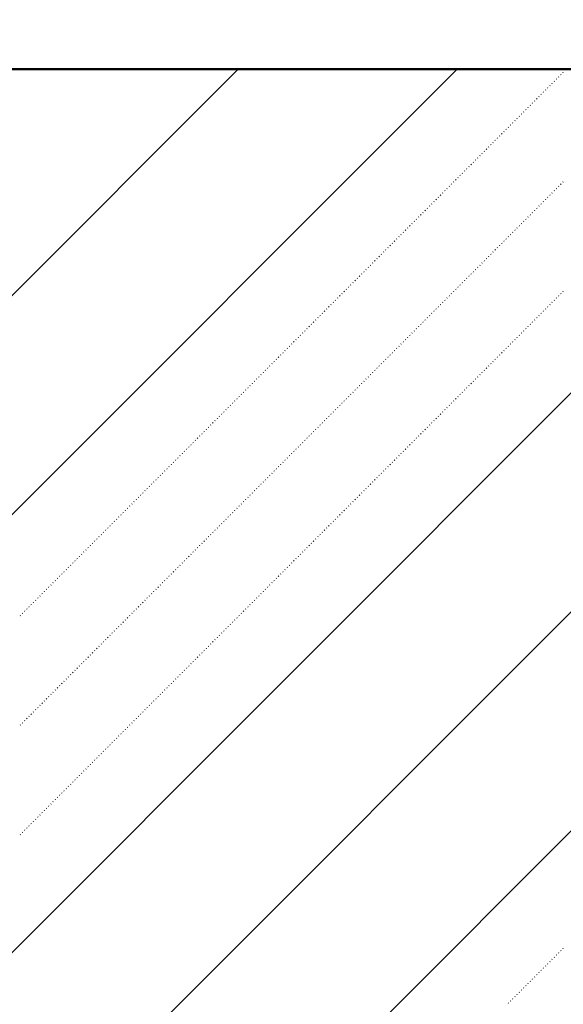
# Model space of a CAD drawing. Header units: millimetres. Extents: x 0 to 1260, y 0 to 297.
# Tile 59 of 104: x 259.66 to 264.05, y 128.21 to 136.15. Entities that reach past the tile are written whole.
import ezdxf

# ---------------------------------------------------------------- set-up
doc = ezdxf.new("R2010")
doc.units = ezdxf.units.MM
for name, pattern in [('K5LT32802', [0]), ('K5LT32806', [0]), ('K5LT_BASIC', [0])]:
    doc.linetypes.add(name, pattern=pattern)
doc.layers.add('Системный слой', color=7, linetype='Continuous')

# ---------------------------------------------------------------- blocks, each defined once
blk = doc.blocks.new('U90')
at = {"layer": 'Системный слой', "color": 7, "linetype": 'K5LT32802', "lineweight": 9}
for p, q in [((253.8862, 119.3751), (270.2666, 135.7555)), ((253.8862, 126.4462), (263.1956, 135.7555)), ((253.8862, 121.1429), (268.4989, 135.7555)), ((253.8862, 128.2139), (261.4278, 135.7555)), ((254.8862, 123.9106), (266.7311, 135.7555))]:
    blk.add_line(p, q, dxfattribs=at)
at = {"layer": 'Системный слой', "color": 7, "linetype": 'K5LT32806', "lineweight": 18}
for p, q in [((263.9971, 135.6731), (264.0006, 135.6766)), ((264.0147, 135.6908), (264.0183, 135.6943)), ((264.0324, 135.7085), (264.0359, 135.712)), ((264.0501, 135.7261), (264.0536, 135.7297)), ((263.9263, 135.6024), (263.9299, 135.6059)), ((263.944, 135.6201), (263.9476, 135.6236)), ((263.9617, 135.6378), (263.9652, 135.6413)), ((263.9794, 135.6554), (263.9829, 135.659)), ((263.838, 135.514), (263.8415, 135.5175)), ((263.8556, 135.5317), (263.8592, 135.5352)), ((263.8733, 135.5494), (263.8768, 135.5529)), ((263.891, 135.567), (263.8945, 135.5706)), ((263.9087, 135.5847), (263.9122, 135.5883)), ((263.7672, 135.4433), (263.7708, 135.4468)), ((263.7849, 135.461), (263.7885, 135.4645)), ((263.8026, 135.4787), (263.8061, 135.4822)), ((263.8203, 135.4963), (263.8238, 135.4999)), ((263.6789, 135.3549), (263.6824, 135.3584)), ((263.6965, 135.3726), (263.7001, 135.3761)), ((263.7142, 135.3903), (263.7178, 135.3938)), ((263.7319, 135.4079), (263.7354, 135.4115)), ((263.7496, 135.4256), (263.7531, 135.4292)), ((263.6081, 135.2842), (263.6117, 135.2877)), ((263.6258, 135.3019), (263.6294, 135.3054)), ((263.6435, 135.3196), (263.647, 135.3231)), ((263.6612, 135.3372), (263.6647, 135.3408)), ((263.5198, 135.1958), (263.5233, 135.1993)), ((263.5374, 135.2135), (263.541, 135.217)), ((263.5551, 135.2312), (263.5587, 135.2347)), ((263.5728, 135.2488), (263.5763, 135.2524)), ((263.5905, 135.2665), (263.594, 135.2701)), ((263.4491, 135.1251), (263.4526, 135.1286)), ((263.4667, 135.1428), (263.4703, 135.1463)), ((263.4844, 135.1605), (263.4879, 135.164)), ((263.5021, 135.1781), (263.5056, 135.1817)), ((263.3607, 135.0367), (263.3642, 135.0402)), ((263.3783, 135.0544), (263.3819, 135.0579)), ((263.396, 135.0721), (263.3996, 135.0756)), ((263.4137, 135.0897), (263.4172, 135.0933)), ((263.4314, 135.1074), (263.4349, 135.111)), ((263.29, 134.966), (263.2935, 134.9695)), ((263.3076, 134.9837), (263.3112, 134.9872)), ((263.3253, 135.0014), (263.3288, 135.0049)), ((263.343, 135.019), (263.3465, 135.0226)), ((263.2016, 134.8776), (263.2051, 134.8811)), ((263.2192, 134.8953), (263.2228, 134.8988)), ((263.2369, 134.913), (263.2405, 134.9165)), ((263.2546, 134.9306), (263.2581, 134.9342)), ((263.2723, 134.9483), (263.2758, 134.9519)), ((263.1309, 134.8069), (263.1344, 134.8104)), ((263.1485, 134.8246), (263.1521, 134.8281)), ((263.1662, 134.8423), (263.1697, 134.8458)), ((263.1839, 134.8599), (263.1874, 134.8635)), ((264.0147, 134.8069), (264.0183, 134.8104)), ((264.0324, 134.8246), (264.0359, 134.8281)), ((264.0501, 134.8423), (264.0536, 134.8458)), ((263.0425, 134.7185), (263.046, 134.7221)), ((263.0601, 134.7362), (263.0637, 134.7397)), ((263.0778, 134.7539), (263.0814, 134.7574)), ((263.0955, 134.7715), (263.099, 134.7751)), ((263.1132, 134.7892), (263.1167, 134.7928)), ((263.9263, 134.7185), (263.9299, 134.7221)), ((263.944, 134.7362), (263.9476, 134.7397)), ((263.9617, 134.7539), (263.9652, 134.7574)), ((263.9794, 134.7715), (263.9829, 134.7751)), ((263.9971, 134.7892), (264.0006, 134.7928)), ((262.9718, 134.6478), (262.9753, 134.6513)), ((262.9894, 134.6655), (262.993, 134.669)), ((263.0071, 134.6832), (263.0106, 134.6867)), ((263.0248, 134.7008), (263.0283, 134.7044)), ((263.8556, 134.6478), (263.8592, 134.6513)), ((263.8733, 134.6655), (263.8768, 134.669)), ((263.891, 134.6832), (263.8945, 134.6867)), ((263.9087, 134.7008), (263.9122, 134.7044)), ((262.8834, 134.5594), (262.8869, 134.563)), ((262.901, 134.5771), (262.9046, 134.5806)), ((262.9187, 134.5948), (262.9223, 134.5983)), ((262.9364, 134.6124), (262.9399, 134.616)), ((262.9541, 134.6301), (262.9576, 134.6337)), ((263.7672, 134.5594), (263.7708, 134.563)), ((263.7849, 134.5771), (263.7885, 134.5806)), ((263.8026, 134.5948), (263.8061, 134.5983)), ((263.8203, 134.6124), (263.8238, 134.616)), ((263.838, 134.6301), (263.8415, 134.6337)), ((262.8127, 134.4887), (262.8162, 134.4922)), ((262.8303, 134.5064), (262.8339, 134.5099)), ((262.848, 134.5241), (262.8515, 134.5276)), ((262.8657, 134.5417), (262.8692, 134.5453)), ((263.6965, 134.4887), (263.7001, 134.4922)), ((263.7142, 134.5064), (263.7178, 134.5099)), ((263.7319, 134.5241), (263.7354, 134.5276)), ((263.7496, 134.5417), (263.7531, 134.5453)), ((262.7243, 134.4003), (262.7278, 134.4039)), ((262.7419, 134.418), (262.7455, 134.4215)), ((262.7596, 134.4357), (262.7632, 134.4392)), ((262.7773, 134.4533), (262.7808, 134.4569)), ((262.795, 134.471), (262.7985, 134.4746)), ((263.6081, 134.4003), (263.6117, 134.4039)), ((263.6258, 134.418), (263.6294, 134.4215)), ((263.6435, 134.4357), (263.647, 134.4392)), ((263.6612, 134.4533), (263.6647, 134.4569)), ((263.6789, 134.471), (263.6824, 134.4746)), ((262.6536, 134.3296), (262.6571, 134.3331)), ((262.6712, 134.3473), (262.6748, 134.3508)), ((262.6889, 134.365), (262.6924, 134.3685)), ((262.7066, 134.3826), (262.7101, 134.3862)), ((263.5374, 134.3296), (263.541, 134.3331)), ((263.5551, 134.3473), (263.5587, 134.3508)), ((263.5728, 134.365), (263.5763, 134.3685)), ((263.5905, 134.3826), (263.594, 134.3862)), ((262.5652, 134.2412), (262.5687, 134.2448)), ((262.5828, 134.2589), (262.5864, 134.2624)), ((262.6005, 134.2766), (262.6041, 134.2801)), ((262.6182, 134.2943), (262.6217, 134.2978)), ((262.6359, 134.3119), (262.6394, 134.3155)), ((263.4491, 134.2412), (263.4526, 134.2448)), ((263.4667, 134.2589), (263.4703, 134.2624)), ((263.4844, 134.2766), (263.4879, 134.2801)), ((263.5021, 134.2943), (263.5056, 134.2978)), ((263.5198, 134.3119), (263.5233, 134.3155)), ((262.4945, 134.1705), (262.498, 134.174)), ((262.5121, 134.1882), (262.5157, 134.1917)), ((262.5298, 134.2059), (262.5333, 134.2094)), ((262.5475, 134.2235), (262.551, 134.2271)), ((263.3783, 134.1705), (263.3819, 134.174)), ((263.396, 134.1882), (263.3996, 134.1917)), ((263.4137, 134.2059), (263.4172, 134.2094)), ((263.4314, 134.2235), (263.4349, 134.2271)), ((262.4061, 134.0821), (262.4096, 134.0857)), ((262.4237, 134.0998), (262.4273, 134.1033)), ((262.4414, 134.1175), (262.445, 134.121)), ((262.4591, 134.1352), (262.4626, 134.1387)), ((262.4768, 134.1528), (262.4803, 134.1564)), ((263.29, 134.0821), (263.2935, 134.0857)), ((263.3076, 134.0998), (263.3112, 134.1033)), ((263.3253, 134.1175), (263.3288, 134.121)), ((263.343, 134.1352), (263.3465, 134.1387)), ((263.3607, 134.1528), (263.3642, 134.1564)), ((262.3354, 134.0114), (262.3389, 134.0149)), ((262.353, 134.0291), (262.3566, 134.0326)), ((262.3707, 134.0468), (262.3742, 134.0503)), ((262.3884, 134.0644), (262.3919, 134.068)), ((263.2192, 134.0114), (263.2228, 134.0149)), ((263.2369, 134.0291), (263.2405, 134.0326)), ((263.2546, 134.0468), (263.2581, 134.0503)), ((263.2723, 134.0644), (263.2758, 134.068)), ((262.2646, 133.9407), (262.2682, 133.9442)), ((262.2823, 133.9584), (262.2859, 133.9619)), ((262.3, 133.9761), (262.3035, 133.9796)), ((262.3177, 133.9937), (262.3212, 133.9973)), ((263.1485, 133.9407), (263.1521, 133.9442)), ((263.1662, 133.9584), (263.1697, 133.9619)), ((263.1839, 133.9761), (263.1874, 133.9796)), ((263.2016, 133.9937), (263.2051, 133.9973)), ((264.0324, 133.9407), (264.0359, 133.9442)), ((264.0501, 133.9584), (264.0536, 133.9619)), ((262.1763, 133.8523), (262.1798, 133.8558)), ((262.1939, 133.87), (262.1975, 133.8735)), ((262.2116, 133.8877), (262.2151, 133.8912)), ((262.2293, 133.9053), (262.2328, 133.9089)), ((262.247, 133.923), (262.2505, 133.9266)), ((263.0601, 133.8523), (263.0637, 133.8558)), ((263.0778, 133.87), (263.0814, 133.8735)), ((263.0955, 133.8877), (263.099, 133.8912)), ((263.1132, 133.9053), (263.1167, 133.9089)), ((263.1309, 133.923), (263.1344, 133.9266)), ((263.944, 133.8523), (263.9476, 133.8558)), ((263.9617, 133.87), (263.9652, 133.8735)), ((263.9794, 133.8877), (263.9829, 133.8912)), ((263.9971, 133.9053), (264.0006, 133.9089)), ((264.0147, 133.923), (264.0183, 133.9266)), ((262.1055, 133.7816), (262.1091, 133.7851)), ((262.1232, 133.7993), (262.1268, 133.8028)), ((262.1409, 133.817), (262.1444, 133.8205)), ((262.1586, 133.8346), (262.1621, 133.8382)), ((262.9894, 133.7816), (262.993, 133.7851)), ((263.0071, 133.7993), (263.0106, 133.8028)), ((263.0248, 133.817), (263.0283, 133.8205)), ((263.0425, 133.8346), (263.046, 133.8382)), ((263.8733, 133.7816), (263.8768, 133.7851)), ((263.891, 133.7993), (263.8945, 133.8028)), ((263.9087, 133.817), (263.9122, 133.8205)), ((263.9263, 133.8346), (263.9299, 133.8382)), ((262.0172, 133.6932), (262.0207, 133.6967)), ((262.0348, 133.7109), (262.0384, 133.7144)), ((262.0525, 133.7286), (262.056, 133.7321)), ((262.0702, 133.7462), (262.0737, 133.7498)), ((262.0879, 133.7639), (262.0914, 133.7675)), ((262.901, 133.6932), (262.9046, 133.6967)), ((262.9187, 133.7109), (262.9223, 133.7144)), ((262.9364, 133.7286), (262.9399, 133.7321)), ((262.9541, 133.7462), (262.9576, 133.7498)), ((262.9718, 133.7639), (262.9753, 133.7675)), ((263.7849, 133.6932), (263.7885, 133.6967)), ((263.8026, 133.7109), (263.8061, 133.7144)), ((263.8203, 133.7286), (263.8238, 133.7321)), ((263.838, 133.7462), (263.8415, 133.7498)), ((263.8556, 133.7639), (263.8592, 133.7675)), ((261.9464, 133.6225), (261.95, 133.626)), ((261.9641, 133.6402), (261.9677, 133.6437)), ((261.9818, 133.6579), (261.9853, 133.6614)), ((261.9995, 133.6755), (262.003, 133.6791)), ((262.8303, 133.6225), (262.8339, 133.626)), ((262.848, 133.6402), (262.8515, 133.6437)), ((262.8657, 133.6579), (262.8692, 133.6614)), ((262.8834, 133.6755), (262.8869, 133.6791)), ((263.7142, 133.6225), (263.7178, 133.626)), ((263.7319, 133.6402), (263.7354, 133.6437)), ((263.7496, 133.6579), (263.7531, 133.6614)), ((263.7672, 133.6755), (263.7708, 133.6791)), ((261.8581, 133.5341), (261.8616, 133.5376)), ((261.8757, 133.5518), (261.8793, 133.5553)), ((261.8934, 133.5695), (261.897, 133.573)), ((261.9111, 133.5871), (261.9146, 133.5907)), ((261.9288, 133.6048), (261.9323, 133.6084)), ((262.7419, 133.5341), (262.7455, 133.5376)), ((262.7596, 133.5518), (262.7632, 133.5553)), ((262.7773, 133.5695), (262.7808, 133.573)), ((262.795, 133.5871), (262.7985, 133.5907)), ((262.8127, 133.6048), (262.8162, 133.6084)), ((263.6258, 133.5341), (263.6294, 133.5376)), ((263.6435, 133.5518), (263.647, 133.5553)), ((263.6612, 133.5695), (263.6647, 133.573)), ((263.6789, 133.5871), (263.6824, 133.5907)), ((263.6965, 133.6048), (263.7001, 133.6084)), ((261.7873, 133.4634), (261.7909, 133.4669)), ((261.805, 133.4811), (261.8086, 133.4846)), ((261.8227, 133.4988), (261.8262, 133.5023)), ((261.8404, 133.5164), (261.8439, 133.52)), ((262.6712, 133.4634), (262.6748, 133.4669)), ((262.6889, 133.4811), (262.6924, 133.4846)), ((262.7066, 133.4988), (262.7101, 133.5023)), ((262.7243, 133.5164), (262.7278, 133.52)), ((263.5551, 133.4634), (263.5587, 133.4669)), ((263.5728, 133.4811), (263.5763, 133.4846)), ((263.5905, 133.4988), (263.594, 133.5023)), ((263.6081, 133.5164), (263.6117, 133.52)), ((261.699, 133.375), (261.7025, 133.3785)), ((261.7166, 133.3927), (261.7202, 133.3962)), ((261.7343, 133.4104), (261.7379, 133.4139)), ((261.752, 133.428), (261.7555, 133.4316)), ((261.7697, 133.4457), (261.7732, 133.4493)), ((262.5828, 133.375), (262.5864, 133.3785)), ((262.6005, 133.3927), (262.6041, 133.3962)), ((262.6182, 133.4104), (262.6217, 133.4139)), ((262.6359, 133.428), (262.6394, 133.4316)), ((262.6536, 133.4457), (262.6571, 133.4493)), ((263.4667, 133.375), (263.4703, 133.3785)), ((263.4844, 133.3927), (263.4879, 133.3962)), ((263.5021, 133.4104), (263.5056, 133.4139)), ((263.5198, 133.428), (263.5233, 133.4316)), ((263.5374, 133.4457), (263.541, 133.4493)), ((261.6283, 133.3043), (261.6318, 133.3078)), ((261.6459, 133.322), (261.6495, 133.3255)), ((261.6636, 133.3397), (261.6671, 133.3432)), ((261.6813, 133.3573), (261.6848, 133.3609)), ((262.5121, 133.3043), (262.5157, 133.3078)), ((262.5298, 133.322), (262.5333, 133.3255)), ((262.5475, 133.3397), (262.551, 133.3432)), ((262.5652, 133.3573), (262.5687, 133.3609)), ((263.396, 133.3043), (263.3996, 133.3078)), ((263.4137, 133.322), (263.4172, 133.3255)), ((263.4314, 133.3397), (263.4349, 133.3432)), ((263.4491, 133.3573), (263.4526, 133.3609)), ((261.5399, 133.2159), (261.5434, 133.2194)), ((261.5575, 133.2336), (261.5611, 133.2371)), ((261.5752, 133.2513), (261.5788, 133.2548)), ((261.5929, 133.2689), (261.5964, 133.2725)), ((261.6106, 133.2866), (261.6141, 133.2902)), ((262.4237, 133.2159), (262.4273, 133.2194)), ((262.4414, 133.2336), (262.445, 133.2371)), ((262.4591, 133.2513), (262.4626, 133.2548)), ((262.4768, 133.2689), (262.4803, 133.2725)), ((262.4945, 133.2866), (262.498, 133.2902)), ((263.3076, 133.2159), (263.3112, 133.2194)), ((263.3253, 133.2336), (263.3288, 133.2371)), ((263.343, 133.2513), (263.3465, 133.2548)), ((263.3607, 133.2689), (263.3642, 133.2725)), ((263.3783, 133.2866), (263.3819, 133.2902)), ((261.4692, 133.1452), (261.4727, 133.1487)), ((261.4868, 133.1629), (261.4904, 133.1664)), ((261.5045, 133.1806), (261.508, 133.1841)), ((261.5222, 133.1982), (261.5257, 133.2018)), ((262.353, 133.1452), (262.3566, 133.1487)), ((262.3707, 133.1629), (262.3742, 133.1664)), ((262.3884, 133.1806), (262.3919, 133.1841)), ((262.4061, 133.1982), (262.4096, 133.2018)), ((263.2369, 133.1452), (263.2405, 133.1487)), ((263.2546, 133.1629), (263.2581, 133.1664)), ((263.2723, 133.1806), (263.2758, 133.1841)), ((263.29, 133.1982), (263.2935, 133.2018)), ((261.3808, 133.0568), (261.3843, 133.0603)), ((261.3984, 133.0745), (261.402, 133.078)), ((261.4161, 133.0922), (261.4197, 133.0957)), ((261.4338, 133.1098), (261.4373, 133.1134)), ((261.4515, 133.1275), (261.455, 133.1311)), ((262.2646, 133.0568), (262.2682, 133.0603)), ((262.2823, 133.0745), (262.2859, 133.078)), ((262.3, 133.0922), (262.3035, 133.0957)), ((262.3177, 133.1098), (262.3212, 133.1134)), ((262.3354, 133.1275), (262.3389, 133.1311)), ((263.1485, 133.0568), (263.1521, 133.0603)), ((263.1662, 133.0745), (263.1697, 133.078)), ((263.1839, 133.0922), (263.1874, 133.0957)), ((263.2016, 133.1098), (263.2051, 133.1134)), ((263.2192, 133.1275), (263.2228, 133.1311)), ((261.3101, 132.9861), (261.3136, 132.9896)), ((261.3277, 133.0038), (261.3313, 133.0073)), ((261.3454, 133.0215), (261.3489, 133.025)), ((261.3631, 133.0391), (261.3666, 133.0427)), ((262.1939, 132.9861), (262.1975, 132.9896)), ((262.2116, 133.0038), (262.2151, 133.0073)), ((262.2293, 133.0215), (262.2328, 133.025)), ((262.247, 133.0391), (262.2505, 133.0427)), ((263.0778, 132.9861), (263.0814, 132.9896)), ((263.0955, 133.0038), (263.099, 133.0073)), ((263.1132, 133.0215), (263.1167, 133.025)), ((263.1309, 133.0391), (263.1344, 133.0427)), ((261.2217, 132.8977), (261.2252, 132.9013)), ((261.2393, 132.9154), (261.2429, 132.9189)), ((261.257, 132.9331), (261.2606, 132.9366)), ((261.2747, 132.9507), (261.2782, 132.9543)), ((261.2924, 132.9684), (261.2959, 132.972)), ((262.1055, 132.8977), (262.1091, 132.9013)), ((262.1232, 132.9154), (262.1268, 132.9189)), ((262.1409, 132.9331), (262.1444, 132.9366)), ((262.1586, 132.9507), (262.1621, 132.9543)), ((262.1763, 132.9684), (262.1798, 132.972)), ((262.9894, 132.8977), (262.993, 132.9013)), ((263.0071, 132.9154), (263.0106, 132.9189)), ((263.0248, 132.9331), (263.0283, 132.9366)), ((263.0425, 132.9507), (263.046, 132.9543)), ((263.0601, 132.9684), (263.0637, 132.972)), ((261.151, 132.827), (261.1545, 132.8305)), ((261.1686, 132.8447), (261.1722, 132.8482)), ((261.1863, 132.8624), (261.1898, 132.8659)), ((261.204, 132.88), (261.2075, 132.8836)), ((262.0348, 132.827), (262.0384, 132.8305)), ((262.0525, 132.8447), (262.056, 132.8482)), ((262.0702, 132.8624), (262.0737, 132.8659)), ((262.0879, 132.88), (262.0914, 132.8836)), ((262.9187, 132.827), (262.9223, 132.8305)), ((262.9364, 132.8447), (262.9399, 132.8482)), ((262.9541, 132.8624), (262.9576, 132.8659)), ((262.9718, 132.88), (262.9753, 132.8836)), ((261.0626, 132.7386), (261.0661, 132.7422)), ((261.0802, 132.7563), (261.0838, 132.7598)), ((261.0979, 132.774), (261.1015, 132.7775)), ((261.1156, 132.7916), (261.1191, 132.7952)), ((261.1333, 132.8093), (261.1368, 132.8129)), ((261.9464, 132.7386), (261.95, 132.7422)), ((261.9641, 132.7563), (261.9677, 132.7598)), ((261.9818, 132.774), (261.9853, 132.7775)), ((261.9995, 132.7916), (262.003, 132.7952)), ((262.0172, 132.8093), (262.0207, 132.8129)), ((262.8303, 132.7386), (262.8339, 132.7422)), ((262.848, 132.7563), (262.8515, 132.7598)), ((262.8657, 132.774), (262.8692, 132.7775)), ((262.8834, 132.7916), (262.8869, 132.7952)), ((262.901, 132.8093), (262.9046, 132.8129)), ((260.9919, 132.6679), (260.9954, 132.6714)), ((261.0095, 132.6856), (261.0131, 132.6891)), ((261.0272, 132.7033), (261.0307, 132.7068)), ((261.0449, 132.7209), (261.0484, 132.7245)), ((261.8757, 132.6679), (261.8793, 132.6714)), ((261.8934, 132.6856), (261.897, 132.6891)), ((261.9111, 132.7033), (261.9146, 132.7068)), ((261.9288, 132.7209), (261.9323, 132.7245)), ((262.7596, 132.6679), (262.7632, 132.6714)), ((262.7773, 132.6856), (262.7808, 132.6891)), ((262.795, 132.7033), (262.7985, 132.7068)), ((262.8127, 132.7209), (262.8162, 132.7245)), ((260.9035, 132.5795), (260.907, 132.5831)), ((260.9211, 132.5972), (260.9247, 132.6007)), ((260.9388, 132.6149), (260.9424, 132.6184)), ((260.9565, 132.6325), (260.96, 132.6361)), ((260.9742, 132.6502), (260.9777, 132.6538)), ((261.7873, 132.5795), (261.7909, 132.5831)), ((261.805, 132.5972), (261.8086, 132.6007)), ((261.8227, 132.6149), (261.8262, 132.6184)), ((261.8404, 132.6325), (261.8439, 132.6361)), ((261.8581, 132.6502), (261.8616, 132.6538)), ((262.6712, 132.5795), (262.6748, 132.5831)), ((262.6889, 132.5972), (262.6924, 132.6007)), ((262.7066, 132.6149), (262.7101, 132.6184)), ((262.7243, 132.6325), (262.7278, 132.6361)), ((262.7419, 132.6502), (262.7455, 132.6538)), ((260.8328, 132.5088), (260.8363, 132.5123)), ((260.8504, 132.5265), (260.854, 132.53)), ((260.8681, 132.5442), (260.8716, 132.5477)), ((260.8858, 132.5618), (260.8893, 132.5654)), ((261.7166, 132.5088), (261.7202, 132.5123)), ((261.7343, 132.5265), (261.7379, 132.53)), ((261.752, 132.5442), (261.7555, 132.5477)), ((261.7697, 132.5618), (261.7732, 132.5654)), ((262.6005, 132.5088), (262.6041, 132.5123)), ((262.6182, 132.5265), (262.6217, 132.53)), ((262.6359, 132.5442), (262.6394, 132.5477)), ((262.6536, 132.5618), (262.6571, 132.5654)), ((260.7444, 132.4204), (260.7479, 132.424)), ((260.762, 132.4381), (260.7656, 132.4416)), ((260.7797, 132.4558), (260.7833, 132.4593)), ((260.7974, 132.4735), (260.8009, 132.477)), ((260.8151, 132.4911), (260.8186, 132.4947)), ((261.6283, 132.4204), (261.6318, 132.424)), ((261.6459, 132.4381), (261.6495, 132.4416)), ((261.6636, 132.4558), (261.6671, 132.4593)), ((261.6813, 132.4735), (261.6848, 132.477)), ((261.699, 132.4911), (261.7025, 132.4947)), ((262.5121, 132.4204), (262.5157, 132.424)), ((262.5298, 132.4381), (262.5333, 132.4416)), ((262.5475, 132.4558), (262.551, 132.4593)), ((262.5652, 132.4735), (262.5687, 132.477)), ((262.5828, 132.4911), (262.5864, 132.4947)), ((260.6737, 132.3497), (260.6772, 132.3532)), ((260.6913, 132.3674), (260.6949, 132.3709)), ((260.709, 132.3851), (260.7125, 132.3886)), ((260.7267, 132.4027), (260.7302, 132.4063)), ((261.5575, 132.3497), (261.5611, 132.3532)), ((261.5752, 132.3674), (261.5788, 132.3709)), ((261.5929, 132.3851), (261.5964, 132.3886)), ((261.6106, 132.4027), (261.6141, 132.4063)), ((262.4414, 132.3497), (262.445, 132.3532)), ((262.4591, 132.3674), (262.4626, 132.3709)), ((262.4768, 132.3851), (262.4803, 132.3886)), ((262.4945, 132.4027), (262.498, 132.4063)), ((260.5853, 132.2613), (260.5888, 132.2649)), ((260.6029, 132.279), (260.6065, 132.2825)), ((260.6206, 132.2967), (260.6242, 132.3002)), ((260.6383, 132.3144), (260.6418, 132.3179)), ((260.656, 132.332), (260.6595, 132.3356)), ((261.4692, 132.2613), (261.4727, 132.2649)), ((261.4868, 132.279), (261.4904, 132.2825)), ((261.5045, 132.2967), (261.508, 132.3002)), ((261.5222, 132.3144), (261.5257, 132.3179)), ((261.5399, 132.332), (261.5434, 132.3356)), ((262.353, 132.2613), (262.3566, 132.2649)), ((262.3707, 132.279), (262.3742, 132.2825)), ((262.3884, 132.2967), (262.3919, 132.3002)), ((262.4061, 132.3144), (262.4096, 132.3179)), ((262.4237, 132.332), (262.4273, 132.3356)), ((260.5146, 132.1906), (260.5181, 132.1941)), ((260.5322, 132.2083), (260.5358, 132.2118)), ((260.5499, 132.226), (260.5534, 132.2295)), ((260.5676, 132.2436), (260.5711, 132.2472)), ((261.3984, 132.1906), (261.402, 132.1941)), ((261.4161, 132.2083), (261.4197, 132.2118)), ((261.4338, 132.226), (261.4373, 132.2295)), ((261.4515, 132.2436), (261.455, 132.2472)), ((262.2823, 132.1906), (262.2859, 132.1941)), ((262.3, 132.2083), (262.3035, 132.2118)), ((262.3177, 132.226), (262.3212, 132.2295)), ((262.3354, 132.2436), (262.3389, 132.2472)), ((260.4262, 132.1022), (260.4297, 132.1058)), ((260.4438, 132.1199), (260.4474, 132.1234)), ((260.4615, 132.1376), (260.4651, 132.1411)), ((260.4792, 132.1553), (260.4827, 132.1588)), ((260.4969, 132.1729), (260.5004, 132.1765)), ((261.3101, 132.1022), (261.3136, 132.1058)), ((261.3277, 132.1199), (261.3313, 132.1234)), ((261.3454, 132.1376), (261.3489, 132.1411)), ((261.3631, 132.1553), (261.3666, 132.1588)), ((261.3808, 132.1729), (261.3843, 132.1765)), ((262.1939, 132.1022), (262.1975, 132.1058)), ((262.2116, 132.1199), (262.2151, 132.1234)), ((262.2293, 132.1376), (262.2328, 132.1411)), ((262.247, 132.1553), (262.2505, 132.1588)), ((262.2646, 132.1729), (262.2682, 132.1765)), ((260.3555, 132.0315), (260.359, 132.035)), ((260.3731, 132.0492), (260.3767, 132.0527)), ((260.3908, 132.0669), (260.3943, 132.0704)), ((260.4085, 132.0845), (260.412, 132.0881)), ((261.2393, 132.0315), (261.2429, 132.035)), ((261.257, 132.0492), (261.2606, 132.0527)), ((261.2747, 132.0669), (261.2782, 132.0704)), ((261.2924, 132.0845), (261.2959, 132.0881)), ((262.1232, 132.0315), (262.1268, 132.035)), ((262.1409, 132.0492), (262.1444, 132.0527)), ((262.1586, 132.0669), (262.1621, 132.0704)), ((262.1763, 132.0845), (262.1798, 132.0881)), ((260.2671, 131.9431), (260.2706, 131.9467)), ((260.2847, 131.9608), (260.2883, 131.9643)), ((260.3024, 131.9785), (260.306, 131.982)), ((260.3201, 131.9962), (260.3236, 131.9997)), ((260.3378, 132.0138), (260.3413, 132.0174)), ((261.151, 131.9431), (261.1545, 131.9467)), ((261.1686, 131.9608), (261.1722, 131.9643)), ((261.1863, 131.9785), (261.1898, 131.982)), ((261.204, 131.9962), (261.2075, 131.9997)), ((261.2217, 132.0138), (261.2252, 132.0174)), ((262.0348, 131.9431), (262.0384, 131.9467)), ((262.0525, 131.9608), (262.056, 131.9643)), ((262.0702, 131.9785), (262.0737, 131.982)), ((262.0879, 131.9962), (262.0914, 131.9997)), ((262.1055, 132.0138), (262.1091, 132.0174)), ((260.1964, 131.8724), (260.1999, 131.8759)), ((260.214, 131.8901), (260.2176, 131.8936)), ((260.2317, 131.9078), (260.2352, 131.9113)), ((260.2494, 131.9254), (260.2529, 131.929)), ((261.0802, 131.8724), (261.0838, 131.8759)), ((261.0979, 131.8901), (261.1015, 131.8936)), ((261.1156, 131.9078), (261.1191, 131.9113)), ((261.1333, 131.9254), (261.1368, 131.929)), ((261.9641, 131.8724), (261.9677, 131.8759)), ((261.9818, 131.8901), (261.9853, 131.8936)), ((261.9995, 131.9078), (262.003, 131.9113)), ((262.0172, 131.9254), (262.0207, 131.929)), ((260.108, 131.784), (260.1115, 131.7876)), ((260.1256, 131.8017), (260.1292, 131.8052)), ((260.1433, 131.8194), (260.1469, 131.8229)), ((260.161, 131.8371), (260.1645, 131.8406)), ((260.1787, 131.8547), (260.1822, 131.8583)), ((260.9919, 131.784), (260.9954, 131.7876)), ((261.0095, 131.8017), (261.0131, 131.8052)), ((261.0272, 131.8194), (261.0307, 131.8229)), ((261.0449, 131.8371), (261.0484, 131.8406)), ((261.0626, 131.8547), (261.0661, 131.8583)), ((261.8757, 131.784), (261.8793, 131.7876)), ((261.8934, 131.8017), (261.897, 131.8052)), ((261.9111, 131.8194), (261.9146, 131.8229)), ((261.9288, 131.8371), (261.9323, 131.8406)), ((261.9464, 131.8547), (261.95, 131.8583)), ((260.0373, 131.7133), (260.0408, 131.7168)), ((260.0549, 131.731), (260.0585, 131.7345)), ((260.0726, 131.7487), (260.0762, 131.7522)), ((260.0903, 131.7663), (260.0938, 131.7699)), ((260.9211, 131.7133), (260.9247, 131.7168)), ((260.9388, 131.731), (260.9424, 131.7345)), ((260.9565, 131.7487), (260.96, 131.7522)), ((260.9742, 131.7663), (260.9777, 131.7699)), ((261.805, 131.7133), (261.8086, 131.7168)), ((261.8227, 131.731), (261.8262, 131.7345)), ((261.8404, 131.7487), (261.8439, 131.7522)), ((261.8581, 131.7663), (261.8616, 131.7699)), ((259.9489, 131.6249), (259.9524, 131.6285)), ((259.9665, 131.6426), (259.9701, 131.6461)), ((259.9842, 131.6603), (259.9878, 131.6638)), ((260.0019, 131.678), (260.0054, 131.6815)), ((260.0196, 131.6956), (260.0231, 131.6992)), ((260.8328, 131.6249), (260.8363, 131.6285)), ((260.8504, 131.6426), (260.854, 131.6461)), ((260.8681, 131.6603), (260.8716, 131.6638)), ((260.8858, 131.678), (260.8893, 131.6815)), ((260.9035, 131.6956), (260.907, 131.6992)), ((261.7166, 131.6249), (261.7202, 131.6285)), ((261.7343, 131.6426), (261.7379, 131.6461)), ((261.752, 131.6603), (261.7555, 131.6638)), ((261.7697, 131.678), (261.7732, 131.6815)), ((261.7873, 131.6956), (261.7909, 131.6992)), ((259.8782, 131.5542), (259.8817, 131.5577)), ((259.8958, 131.5719), (259.8994, 131.5754)), ((259.9135, 131.5896), (259.9171, 131.5931)), ((259.9312, 131.6072), (259.9347, 131.6108)), ((260.762, 131.5542), (260.7656, 131.5577)), ((260.7797, 131.5719), (260.7833, 131.5754)), ((260.7974, 131.5896), (260.8009, 131.5931)), ((260.8151, 131.6072), (260.8186, 131.6108)), ((261.6459, 131.5542), (261.6495, 131.5577)), ((261.6636, 131.5719), (261.6671, 131.5754)), ((261.6813, 131.5896), (261.6848, 131.5931)), ((261.699, 131.6072), (261.7025, 131.6108)), ((259.7898, 131.4658), (259.7933, 131.4694)), ((259.8075, 131.4835), (259.811, 131.487)), ((259.8251, 131.5012), (259.8287, 131.5047)), ((259.8428, 131.5189), (259.8463, 131.5224)), ((259.8605, 131.5365), (259.864, 131.5401)), ((260.6737, 131.4658), (260.6772, 131.4694)), ((260.6913, 131.4835), (260.6949, 131.487)), ((260.709, 131.5012), (260.7125, 131.5047)), ((260.7267, 131.5189), (260.7302, 131.5224)), ((260.7444, 131.5365), (260.7479, 131.5401)), ((261.5575, 131.4658), (261.5611, 131.4694)), ((261.5752, 131.4835), (261.5788, 131.487)), ((261.5929, 131.5012), (261.5964, 131.5047)), ((261.6106, 131.5189), (261.6141, 131.5224)), ((261.6283, 131.5365), (261.6318, 131.5401)), ((259.7191, 131.3951), (259.7226, 131.3986)), ((259.7367, 131.4128), (259.7403, 131.4163)), ((259.7544, 131.4305), (259.758, 131.434)), ((259.7721, 131.4481), (259.7756, 131.4517)), ((260.6029, 131.3951), (260.6065, 131.3986)), ((260.6206, 131.4128), (260.6242, 131.4163)), ((260.6383, 131.4305), (260.6418, 131.434)), ((260.656, 131.4481), (260.6595, 131.4517)), ((261.4868, 131.3951), (261.4904, 131.3986)), ((261.5045, 131.4128), (261.508, 131.4163)), ((261.5222, 131.4305), (261.5257, 131.434)), ((261.5399, 131.4481), (261.5434, 131.4517)), ((259.666, 131.3421), (259.6696, 131.3456)), ((259.6837, 131.3598), (259.6872, 131.3633)), ((259.7014, 131.3774), (259.7049, 131.381)), ((260.5146, 131.3067), (260.5181, 131.3103)), ((260.5322, 131.3244), (260.5358, 131.3279)), ((260.5499, 131.3421), (260.5534, 131.3456)), ((260.5676, 131.3598), (260.5711, 131.3633)), ((260.5853, 131.3774), (260.5888, 131.381)), ((261.3984, 131.3067), (261.402, 131.3103)), ((261.4161, 131.3244), (261.4197, 131.3279)), ((261.4338, 131.3421), (261.4373, 131.3456)), ((261.4515, 131.3598), (261.455, 131.3633)), ((261.4692, 131.3774), (261.4727, 131.381)), ((260.4438, 131.236), (260.4474, 131.2395)), ((260.4615, 131.2537), (260.4651, 131.2572)), ((260.4792, 131.2714), (260.4827, 131.2749)), ((260.4969, 131.289), (260.5004, 131.2926)), ((261.3277, 131.236), (261.3313, 131.2395)), ((261.3454, 131.2537), (261.3489, 131.2572)), ((261.3631, 131.2714), (261.3666, 131.2749)), ((261.3808, 131.289), (261.3843, 131.2926)), ((260.3555, 131.1476), (260.359, 131.1512)), ((260.3731, 131.1653), (260.3767, 131.1688)), ((260.3908, 131.183), (260.3943, 131.1865)), ((260.4085, 131.2007), (260.412, 131.2042)), ((260.4262, 131.2183), (260.4297, 131.2219)), ((261.2393, 131.1476), (261.2429, 131.1512)), ((261.257, 131.1653), (261.2606, 131.1688)), ((261.2747, 131.183), (261.2782, 131.1865)), ((261.2924, 131.2007), (261.2959, 131.2042)), ((261.3101, 131.2183), (261.3136, 131.2219)), ((260.2847, 131.0769), (260.2883, 131.0805)), ((260.3024, 131.0946), (260.306, 131.0981)), ((260.3201, 131.1123), (260.3236, 131.1158)), ((260.3378, 131.1299), (260.3413, 131.1335)), ((261.1686, 131.0769), (261.1722, 131.0805)), ((261.1863, 131.0946), (261.1898, 131.0981)), ((261.204, 131.1123), (261.2075, 131.1158)), ((261.2217, 131.1299), (261.2252, 131.1335)), ((260.1964, 130.9885), (260.1999, 130.9921)), ((260.214, 131.0062), (260.2176, 131.0097)), ((260.2317, 131.0239), (260.2352, 131.0274)), ((260.2494, 131.0416), (260.2529, 131.0451)), ((260.2671, 131.0592), (260.2706, 131.0628)), ((261.0802, 130.9885), (261.0838, 130.9921)), ((261.0979, 131.0062), (261.1015, 131.0097)), ((261.1156, 131.0239), (261.1191, 131.0274)), ((261.1333, 131.0416), (261.1368, 131.0451)), ((261.151, 131.0592), (261.1545, 131.0628)), ((260.1256, 130.9178), (260.1292, 130.9214)), ((260.1433, 130.9355), (260.1469, 130.939)), ((260.161, 130.9532), (260.1645, 130.9567)), ((260.1787, 130.9708), (260.1822, 130.9744)), ((261.0095, 130.9178), (261.0131, 130.9214)), ((261.0272, 130.9355), (261.0307, 130.939)), ((261.0449, 130.9532), (261.0484, 130.9567)), ((261.0626, 130.9708), (261.0661, 130.9744)), ((260.0373, 130.8294), (260.0408, 130.833)), ((260.0549, 130.8471), (260.0585, 130.8506)), ((260.0726, 130.8648), (260.0762, 130.8683)), ((260.0903, 130.8825), (260.0938, 130.886)), ((260.108, 130.9001), (260.1115, 130.9037)), ((260.9211, 130.8294), (260.9247, 130.833)), ((260.9388, 130.8471), (260.9424, 130.8506)), ((260.9565, 130.8648), (260.96, 130.8683)), ((260.9742, 130.8825), (260.9777, 130.886)), ((260.9919, 130.9001), (260.9954, 130.9037)), ((259.9665, 130.7587), (259.9701, 130.7623)), ((259.9842, 130.7764), (259.9878, 130.7799)), ((260.0019, 130.7941), (260.0054, 130.7976)), ((260.0196, 130.8117), (260.0231, 130.8153)), ((260.8504, 130.7587), (260.854, 130.7623)), ((260.8681, 130.7764), (260.8716, 130.7799)), ((260.8858, 130.7941), (260.8893, 130.7976)), ((260.9035, 130.8117), (260.907, 130.8153)), ((259.8782, 130.6703), (259.8817, 130.6739)), ((259.8958, 130.688), (259.8994, 130.6915)), ((259.9135, 130.7057), (259.9171, 130.7092)), ((259.9312, 130.7234), (259.9347, 130.7269)), ((259.9489, 130.741), (259.9524, 130.7446)), ((260.762, 130.6703), (260.7656, 130.6739)), ((260.7797, 130.688), (260.7833, 130.6915)), ((260.7974, 130.7057), (260.8009, 130.7092)), ((260.8151, 130.7234), (260.8186, 130.7269)), ((260.8328, 130.741), (260.8363, 130.7446)), ((259.8075, 130.5996), (259.811, 130.6032)), ((259.8251, 130.6173), (259.8287, 130.6208)), ((259.8428, 130.635), (259.8463, 130.6385)), ((259.8605, 130.6527), (259.864, 130.6562)), ((260.6913, 130.5996), (260.6949, 130.6032)), ((260.709, 130.6173), (260.7125, 130.6208)), ((260.7267, 130.635), (260.7302, 130.6385)), ((260.7444, 130.6527), (260.7479, 130.6562)), ((259.7191, 130.5112), (259.7226, 130.5148)), ((259.7367, 130.5289), (259.7403, 130.5324)), ((259.7544, 130.5466), (259.758, 130.5501)), ((259.7721, 130.5643), (259.7756, 130.5678)), ((259.7898, 130.5819), (259.7933, 130.5855)), ((260.6029, 130.5112), (260.6065, 130.5148)), ((260.6206, 130.5289), (260.6242, 130.5324)), ((260.6383, 130.5466), (260.6418, 130.5501)), ((260.656, 130.5643), (260.6595, 130.5678)), ((260.6737, 130.5819), (260.6772, 130.5855)), ((259.666, 130.4582), (259.6696, 130.4617)), ((259.6837, 130.4759), (259.6872, 130.4794)), ((259.7014, 130.4936), (259.7049, 130.4971)), ((260.5322, 130.4405), (260.5358, 130.4441)), ((260.5499, 130.4582), (260.5534, 130.4617)), ((260.5676, 130.4759), (260.5711, 130.4794)), ((260.5853, 130.4936), (260.5888, 130.4971)), ((260.4438, 130.3521), (260.4474, 130.3557)), ((260.4615, 130.3698), (260.4651, 130.3733)), ((260.4792, 130.3875), (260.4827, 130.391)), ((260.4969, 130.4052), (260.5004, 130.4087)), ((260.5146, 130.4228), (260.5181, 130.4264)), ((260.3731, 130.2814), (260.3767, 130.285)), ((260.3908, 130.2991), (260.3943, 130.3026)), ((260.4085, 130.3168), (260.412, 130.3203)), ((260.4262, 130.3345), (260.4297, 130.338)), ((260.2847, 130.193), (260.2883, 130.1966)), ((260.3024, 130.2107), (260.306, 130.2142)), ((260.3201, 130.2284), (260.3236, 130.2319)), ((260.3378, 130.2461), (260.3413, 130.2496)), ((260.3555, 130.2637), (260.359, 130.2673)), ((260.214, 130.1223), (260.2176, 130.1259)), ((260.2317, 130.14), (260.2352, 130.1435)), ((260.2494, 130.1577), (260.2529, 130.1612)), ((260.2671, 130.1754), (260.2706, 130.1789)), ((260.1256, 130.0339), (260.1292, 130.0375)), ((260.1433, 130.0516), (260.1469, 130.0551)), ((260.161, 130.0693), (260.1645, 130.0728)), ((260.1787, 130.087), (260.1822, 130.0905)), ((260.1964, 130.1046), (260.1999, 130.1082)), ((260.0549, 129.9632), (260.0585, 129.9668)), ((260.0726, 129.9809), (260.0762, 129.9844)), ((260.0903, 129.9986), (260.0938, 130.0021)), ((260.108, 130.0163), (260.1115, 130.0198)), ((259.9665, 129.8748), (259.9701, 129.8784)), ((259.9842, 129.8925), (259.9878, 129.896)), ((260.0019, 129.9102), (260.0054, 129.9137)), ((260.0196, 129.9279), (260.0231, 129.9314)), ((260.0373, 129.9455), (260.0408, 129.9491)), ((259.8958, 129.8041), (259.8994, 129.8077)), ((259.9135, 129.8218), (259.9171, 129.8253)), ((259.9312, 129.8395), (259.9347, 129.843)), ((259.9489, 129.8572), (259.9524, 129.8607)), ((259.8075, 129.7157), (259.811, 129.7193)), ((259.8251, 129.7334), (259.8287, 129.7369)), ((259.8428, 129.7511), (259.8463, 129.7546)), ((259.8605, 129.7688), (259.864, 129.7723)), ((259.8782, 129.7864), (259.8817, 129.79)), ((259.7367, 129.645), (259.7403, 129.6486)), ((259.7544, 129.6627), (259.758, 129.6662)), ((259.7721, 129.6804), (259.7756, 129.6839)), ((259.7898, 129.6981), (259.7933, 129.7016)), ((259.666, 129.5743), (259.6696, 129.5778)), ((259.6837, 129.592), (259.6872, 129.5955)), ((259.7014, 129.6097), (259.7049, 129.6132)), ((259.7191, 129.6273), (259.7226, 129.6309)), ((263.9971, 128.602), (264.0006, 128.6056)), ((264.0147, 128.6197), (264.0183, 128.6233)), ((264.0324, 128.6374), (264.0359, 128.6409)), ((264.0501, 128.6551), (264.0536, 128.6586)), ((263.9263, 128.5313), (263.9299, 128.5349)), ((263.944, 128.549), (263.9476, 128.5525)), ((263.9617, 128.5667), (263.9652, 128.5702)), ((263.9794, 128.5844), (263.9829, 128.5879)), ((263.838, 128.4429), (263.8415, 128.4465)), ((263.8556, 128.4606), (263.8592, 128.4642)), ((263.8733, 128.4783), (263.8768, 128.4818)), ((263.891, 128.496), (263.8945, 128.4995)), ((263.9087, 128.5137), (263.9122, 128.5172)), ((263.7672, 128.3722), (263.7708, 128.3758)), ((263.7849, 128.3899), (263.7885, 128.3934)), ((263.8026, 128.4076), (263.8061, 128.4111)), ((263.8203, 128.4253), (263.8238, 128.4288)), ((263.6789, 128.2838), (263.6824, 128.2874)), ((263.6965, 128.3015), (263.7001, 128.3051)), ((263.7142, 128.3192), (263.7178, 128.3227)), ((263.7319, 128.3369), (263.7354, 128.3404)), ((263.7496, 128.3546), (263.7531, 128.3581)), ((263.6081, 128.2131), (263.6117, 128.2167)), ((263.6258, 128.2308), (263.6294, 128.2343)), ((263.6435, 128.2485), (263.647, 128.252)), ((263.6612, 128.2662), (263.6647, 128.2697))]:
    blk.add_line(p, q, dxfattribs=at)

msp = doc.modelspace()

# ---------------------------------------------------------------- linework, layer by layer
at = {"layer": 'Системный слой', "color": 7, "linetype": 'K5LT_BASIC', "lineweight": 50}
msp.add_line((233.38516, 135.7555), (273.88623, 135.7555), dxfattribs=at)

# ---------------------------------------------------------------- block references
at = {"layer": 'Системный слой'}
msp.add_blockref('U90', (0, 0), dxfattribs=at)

doc.saveas('drawing.dxf')
